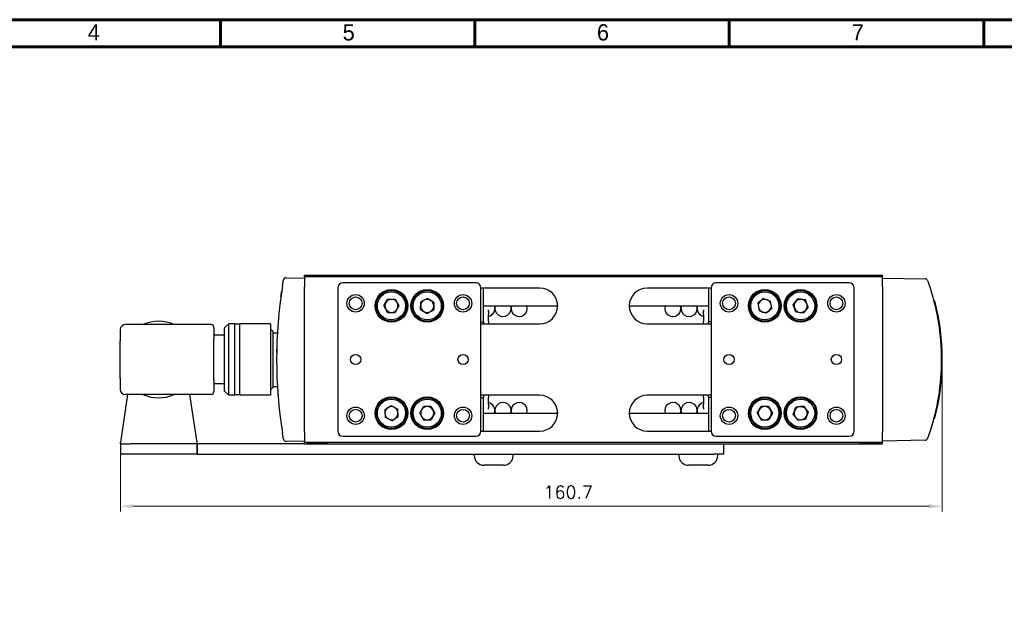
# Model space of a CAD drawing. Header units: inches. Extents: x 0 to 5766, y -2164 to 1330.
# Tile 90 of 217: x 5462 to 5655, y -895 to -780. Entities that reach past the tile are written whole.
import ezdxf

# ---------------------------------------------------------------- set-up
doc = ezdxf.new("R2010")
doc.units = ezdxf.units.IN
doc.header["$MEASUREMENT"] = 0
doc.layers.add('AM_5', color=3, linetype='Continuous', lineweight=15)
doc.layers.add('可見 (ISO)', color=7, linetype='Continuous', lineweight=25)
doc.layers.add('BORDER', color=7, linetype='Continuous')
doc.styles.add('尺寸標註', font='romans.shx', dxfattribs={"bigfont": 'CHINESET.SHX'})
doc.styles.add('標題欄', font='txt')
doc.dimstyles.new('CNS1$0', dxfattribs={"dimtxt": 2.5, "dimasz": 2.5, "dimexe": 1, "dimexo": 1, "dimgap": 1.5, "dimtad": 1, "dimtoh": 1, "dimdec": 1, "dimdsep": 46, "dimtxsty": '尺寸標註', "dimcen": 0, "dimclrd": 2, "dimclre": 2, "dimclrt": 1, "dimadec": 0, "dimazin": 2, "dimtp": 0.1, "dimtm": 0.1, "dimtfac": 0.71, "dimtdec": 1, "dimtmove": 0, "dimatfit": 0, "dimfxl": 0, "dimlwd": 13, "dimlwe": 13, "dimarcsym": 0})

# ---------------------------------------------------------------- blocks, each defined once
blk = doc.blocks.new('A4-英文圖框-橫式')
at = {"layer": 'BORDER', "color": 123, "linetype": 'Continuous', "lineweight": 60, "ltscale": 25.4}
for p, q in [((2350.7, 183.5), (2350.7, 188.79)), ((2400.45, 183.5), (2400.45, 188.79)), ((2450.2, 183.5), (2450.2, 188.79)), ((2499.95, 183.5), (2499.95, 188.79)), ((2151.7, 183.5), (2549.79, 183.5))]:
    blk.add_line(p, q, dxfattribs=at)
blk.add_lwpolyline([(2151.7, 188.79), (2555.09, 188.79), (2555.09, -95.06), (2151.7, -95.06)], close=True, dxfattribs=at)
at = {"color": 60, "style": '標題欄'}
for s, p in [('4', (2324.76, 184.72)), ('5', (2374.61, 184.72)), ('6', (2424.32, 184.72)), ('7', (2474.15, 184.72))]:
    blk.add_text(s, height=3.18, dxfattribs=at).set_placement(p)
at = {"color": 3, "style": '標題欄'}
blk.add_text('7', height=3.18, dxfattribs=at).set_placement((2474.15, 184.72))
blk = doc.blocks.new('*D486')
at = {"layer": 'AM_5', "color": 2, "lineweight": 13}
for p, q in [((5642.42, -847.3), (5642.42, -876.02)), ((5481.72, -863.53), (5481.72, -876.02)), ((5639.92, -875.02), (5484.22, -875.02))]:
    blk.add_line(p, q, dxfattribs=at)
at = {"layer": 'AM_5', "color": 2}
for points in [[(5484.22, -874.6), (5484.22, -875.43), (5481.72, -875.02)], [(5639.92, -874.6), (5639.92, -875.43), (5642.42, -875.02)]]:
    blk.add_solid(points, dxfattribs=at)
at = {"layer": 'Defpoints', "color": 0}
for p in [(5642.42, -846.3), (5481.72, -862.53), (5481.72, -875.02)]:
    blk.add_point(p, dxfattribs=at)
at = {"layer": 'AM_5', "color": 1, "insert": (5569.3, -872.27), "char_height": 2.5, "attachment_point": 5, "style": '尺寸標註'}
blk.add_mtext('160.7', dxfattribs=at)

msp = doc.modelspace()

# ---------------------------------------------------------------- linework, layer by layer
at = {"layer": '可見 (ISO)'}
for p, q in [((5514.114, -830.29), (5517.723, -830.353)), ((5517.723, -830.103), (5517.723, -829.803)), ((5517.723, -829.803), (5630.723, -829.803)), ((5517.723, -830.103), (5517.723, -832.103)), ((5630.723, -830.103), (5517.723, -830.103)), ((5522.123, -829.903), (5518.323, -829.903)), ((5518.323, -830.103), (5518.323, -829.903)), ((5522.123, -830.103), (5522.123, -829.903)), ((5551.223, -831.303), (5525.223, -831.303)), ((5624.223, -831.303), (5598.223, -831.303)), ((5630.123, -829.903), (5626.323, -829.903)), ((5626.323, -830.103), (5626.323, -829.903)), ((5630.123, -830.103), (5630.123, -829.903)), ((5630.723, -830.103), (5630.723, -829.803)), ((5630.723, -832.103), (5630.723, -830.103)), ((5630.723, -830.353), (5639.065, -830.499)), ((5517.723, -860.503), (5517.723, -832.103)), ((5524.223, -832.303), (5524.223, -860.303)), ((5563.723, -832.303), (5552.223, -832.303)), ((5552.223, -860.303), (5552.223, -832.303)), ((5552.723, -838.903), (5552.723, -832.303)), ((5597.223, -832.303), (5584.723, -832.303)), ((5596.723, -832.303), (5596.723, -838.903)), ((5597.223, -832.303), (5597.223, -860.303)), ((5625.223, -860.303), (5625.223, -832.303)), ((5630.723, -832.103), (5630.723, -860.503)), ((5533.245, -835.803), (5533.984, -834.523)), ((5535.462, -834.523), (5533.984, -834.523)), ((5535.462, -834.523), (5536.201, -835.803)), ((5540.424, -836.508), (5540.463, -835.031)), ((5541.762, -834.325), (5540.463, -835.031)), ((5541.762, -834.325), (5543.022, -835.098)), ((5543.022, -835.098), (5542.983, -836.575)), ((5607.47, -834.347), (5606.335, -835.294)), ((5606.335, -835.294), (5606.588, -836.75)), ((5607.47, -834.347), (5608.858, -834.856)), ((5609.111, -836.312), (5608.858, -834.856)), ((5613.262, -835.578), (5614.187, -834.425)), ((5615.648, -834.65), (5614.187, -834.425)), ((5616.184, -836.028), (5615.648, -834.65)), ((5640.758, -834.816), (5640.965, -834.82)), ((5533.245, -835.803), (5533.984, -837.083)), ((5533.984, -837.083), (5535.462, -837.083)), ((5536.201, -835.803), (5535.462, -837.083)), ((5540.424, -836.508), (5541.685, -837.28)), ((5541.685, -837.28), (5542.983, -836.575)), ((5552.723, -835.803), (5567.223, -835.803)), ((5553.723, -836.879), (5553.723, -836.574)), ((5553.723, -836.879), (5553.723, -837.516)), ((5581.223, -835.803), (5596.723, -835.803)), ((5595.723, -836.574), (5595.723, -836.879)), ((5595.723, -837.516), (5595.723, -836.879)), ((5607.976, -837.259), (5606.588, -836.75)), ((5609.111, -836.312), (5607.976, -837.259)), ((5613.798, -836.956), (5613.262, -835.578)), ((5613.798, -836.956), (5615.259, -837.18)), ((5616.184, -836.028), (5615.259, -837.18)), ((5502.103, -840.108), (5502.908, -839.303)), ((5502.908, -853.303), (5502.908, -839.303)), ((5504.103, -839.303), (5502.908, -839.303)), ((5504.103, -853.303), (5504.103, -839.303)), ((5505.103, -853.303), (5505.103, -839.303)), ((5511.103, -839.303), (5505.103, -839.303)), ((5511.103, -839.303), (5511.103, -853.303)), ((5552.223, -838.903), (5552.723, -838.903)), ((5552.223, -839.303), (5563.723, -839.303)), ((5552.723, -838.903), (5552.723, -839.303)), ((5553.723, -838.857), (5553.723, -837.516)), ((5553.723, -838.857), (5553.723, -839.303)), ((5584.723, -839.303), (5597.223, -839.303)), ((5595.723, -837.516), (5595.723, -838.857)), ((5595.723, -839.303), (5595.723, -838.857)), ((5596.723, -839.303), (5596.723, -838.903)), ((5597.223, -838.903), (5596.723, -838.903)), ((5481.703, -840.453), (5481.703, -842.657)), ((5499.503, -839.453), (5482.703, -839.453)), ((5500.003, -840.141), (5500.003, -839.953)), ((5500.003, -840.141), (5500.003, -842.345)), ((5502.103, -852.498), (5502.103, -840.108)), ((5505.103, -839.403), (5504.103, -839.403)), ((5511.503, -840.803), (5511.103, -840.403)), ((5511.503, -840.803), (5511.503, -851.803)), ((5511.503, -841.053), (5512.424, -841.053)), ((5512.503, -839.803), (5512.503, -839.821)), ((5512.504, -839.803), (5512.503, -839.803)), ((5481.703, -849.949), (5481.703, -842.657)), ((5502.103, -841.553), (5500.003, -841.553)), ((5500.003, -850.261), (5500.003, -842.345)), ((5481.703, -849.949), (5481.703, -852.153)), ((5500.003, -850.261), (5500.003, -852.465)), ((5502.103, -851.053), (5500.003, -851.053)), ((5500.003, -852.653), (5500.003, -852.465)), ((5502.103, -852.498), (5502.908, -853.303)), ((5511.503, -851.803), (5511.103, -852.203)), ((5511.503, -851.553), (5512.424, -851.553)), ((5512.503, -852.785), (5512.503, -852.803)), ((5483.147, -853.153), (5481.723, -862.535)), ((5499.503, -853.153), (5482.703, -853.153)), ((5496.723, -862.535), (5495.299, -853.153)), ((5504.103, -853.303), (5502.908, -853.303)), ((5505.103, -853.203), (5504.103, -853.203)), ((5511.103, -853.303), (5505.103, -853.303)), ((5512.504, -852.803), (5512.503, -852.803)), ((5563.723, -853.303), (5552.223, -853.303)), ((5552.223, -853.703), (5552.723, -853.703)), ((5552.723, -853.303), (5552.723, -853.703)), ((5552.723, -860.303), (5552.723, -853.703)), ((5553.723, -853.303), (5553.723, -853.749)), ((5553.723, -855.09), (5553.723, -853.749)), ((5597.223, -853.303), (5584.723, -853.303)), ((5595.723, -853.749), (5595.723, -853.303)), ((5595.723, -853.749), (5595.723, -855.09)), ((5596.723, -853.703), (5596.723, -853.303)), ((5596.723, -853.703), (5596.723, -860.303)), ((5597.223, -853.703), (5596.723, -853.703)), ((5533.412, -856.121), (5534.658, -855.326)), ((5533.412, -856.121), (5533.477, -857.598)), ((5534.658, -855.326), (5535.969, -856.008)), ((5536.034, -857.485), (5535.969, -856.008)), ((5540.245, -856.811), (5540.977, -855.527)), ((5542.455, -855.519), (5540.977, -855.527)), ((5542.455, -855.519), (5543.201, -856.795)), ((5553.723, -855.09), (5553.723, -855.726)), ((5553.723, -856.032), (5553.723, -855.726)), ((5595.723, -855.726), (5595.723, -855.09)), ((5595.723, -855.726), (5595.723, -856.032)), ((5606.245, -856.803), (5606.984, -855.523)), ((5608.462, -855.523), (5606.984, -855.523)), ((5608.462, -855.523), (5609.201, -856.803)), ((5613.262, -857.029), (5613.797, -855.651)), ((5615.257, -855.425), (5613.797, -855.651)), ((5615.257, -855.425), (5616.184, -856.576)), ((5616.184, -856.576), (5615.649, -857.955)), ((5534.788, -858.279), (5533.477, -857.598)), ((5534.788, -858.279), (5536.034, -857.485)), ((5540.245, -856.811), (5540.991, -858.087)), ((5540.991, -858.087), (5542.469, -858.079)), ((5543.201, -856.795), (5542.469, -858.079)), ((5552.723, -856.803), (5567.223, -856.803)), ((5581.223, -856.803), (5596.723, -856.803)), ((5606.245, -856.803), (5606.984, -858.083)), ((5606.984, -858.083), (5608.462, -858.083)), ((5609.201, -856.803), (5608.462, -858.083)), ((5613.262, -857.029), (5614.189, -858.181)), ((5614.189, -858.181), (5615.649, -857.955)), ((5640.758, -857.79), (5640.965, -857.786)), ((5552.223, -860.303), (5563.723, -860.303)), ((5584.723, -860.303), (5597.223, -860.303)), ((5517.723, -862.253), (5514.114, -862.316)), ((5517.723, -860.503), (5517.723, -862.503)), ((5525.223, -861.303), (5551.223, -861.303)), ((5598.223, -861.303), (5624.223, -861.303)), ((5630.723, -862.503), (5630.723, -860.503)), ((5639.065, -862.107), (5630.723, -862.253)), ((5481.723, -862.803), (5481.723, -862.535)), ((5481.723, -862.803), (5483.723, -862.803)), ((5481.723, -862.803), (5481.723, -864.803)), ((5496.723, -862.803), (5483.723, -862.803)), ((5496.723, -862.803), (5496.723, -862.535)), ((5517.723, -862.803), (5496.723, -862.803)), ((5496.723, -862.803), (5496.723, -864.803)), ((5496.723, -864.803), (5496.723, -862.803)), ((5517.723, -862.803), (5517.723, -862.503)), ((5517.723, -862.503), (5630.723, -862.503)), ((5517.723, -862.803), (5630.723, -862.803)), ((5518.323, -862.503), (5518.323, -862.703)), ((5518.323, -862.703), (5522.123, -862.703)), ((5522.123, -862.503), (5522.123, -862.703)), ((5599.723, -864.803), (5599.723, -862.803)), ((5626.323, -862.503), (5626.323, -862.703)), ((5626.323, -862.703), (5630.123, -862.703)), ((5630.123, -862.503), (5630.123, -862.703)), ((5630.723, -862.803), (5630.723, -862.503)), ((5483.723, -864.803), (5481.723, -864.803)), ((5496.723, -864.803), (5483.723, -864.803)), ((5496.723, -864.803), (5597.723, -864.803)), ((5550.923, -865.103), (5550.923, -864.803)), ((5558.523, -865.103), (5558.523, -864.803)), ((5590.923, -865.103), (5590.923, -864.803)), ((5599.723, -864.803), (5597.723, -864.803)), ((5598.523, -865.103), (5598.523, -864.803)), ((5556.623, -867.003), (5552.823, -867.003)), ((5596.623, -867.003), (5592.823, -867.003))]:
    msp.add_line(p, q, dxfattribs=at)
for centre, radius in [((5534.723, -835.803), 3.2), ((5534.723, -835.803), 3), ((5534.723, -835.803), 2.75), ((5541.723, -835.803), 3.2), ((5541.723, -835.803), 3), ((5541.723, -835.803), 2.75), ((5607.723, -835.803), 3.2), ((5607.723, -835.803), 3), ((5607.723, -835.803), 2.75), ((5614.723, -835.803), 3.2), ((5614.723, -835.803), 3), ((5614.723, -835.803), 2.75), ((5527.723, -835.303), 1.7), ((5527.723, -835.303), 1.25), ((5548.723, -835.303), 1.7), ((5548.723, -835.303), 1.25), ((5600.723, -835.303), 1.7), ((5600.723, -835.303), 1.25), ((5621.723, -835.303), 1.7), ((5621.723, -835.303), 1.25), ((5527.723, -846.303), 1), ((5548.723, -846.303), 1), ((5600.723, -846.303), 1), ((5621.723, -846.303), 1), ((5534.723, -856.803), 3.2), ((5534.723, -856.803), 3), ((5534.723, -856.803), 2.75), ((5541.723, -856.803), 3.2), ((5541.723, -856.803), 3), ((5541.723, -856.803), 2.75), ((5607.723, -856.803), 3.2), ((5607.723, -856.803), 3), ((5607.723, -856.803), 2.75), ((5614.723, -856.803), 3.2), ((5614.723, -856.803), 3), ((5614.723, -856.803), 2.75), ((5527.723, -857.303), 1.7), ((5527.723, -857.303), 1.25), ((5548.723, -857.303), 1.7), ((5548.723, -857.303), 1.25), ((5600.723, -857.303), 1.7), ((5600.723, -857.303), 1.25), ((5621.723, -857.303), 1.7), ((5621.723, -857.303), 1.25)]:
    msp.add_circle(centre, radius, dxfattribs=at)
for centre, radius, start, end in [((5514.105, -830.79), 0.5, 89, 170.18466), ((5525.223, -832.303), 1, 90, 180), ((5551.223, -832.303), 1, 0, 90), ((5598.223, -832.303), 1, 90, 180), ((5624.223, -832.303), 1, 0, 90), ((5639.056, -830.998), 0.5, 19.76848, 89), ((5563.723, -835.803), 3.5, 270, 90), ((5584.723, -835.803), 3.5, 90, 270), ((5534.723, -835.803), 1.28, 150, 210), ((5534.723, -835.803), 1.28, 90, 150), ((5534.723, -835.803), 1.28, 30, 90), ((5534.723, -835.803), 1.28, 330, 30), ((5541.723, -835.803), 1.28, 118.50744, 178.50744), ((5541.723, -835.803), 1.28, 58.50744, 118.50744), ((5541.723, -835.803), 1.28, 358.50744, 58.50744), ((5607.723, -835.803), 1.28, 129.85448, 189.85448), ((5607.723, -835.803), 1.28, 69.85448, 129.85448), ((5607.723, -835.803), 1.28, 9.85448, 69.85448), ((5614.723, -835.803), 1.28, 141.2497, 201.2497), ((5614.723, -835.803), 1.28, 81.2497, 141.2497), ((5614.723, -835.803), 1.28, 21.2497, 81.2497), ((5614.723, -835.803), 1.28, 321.2497, 21.2497), ((5596.473, -846.303), 45.95, 345.52823, 14.47177), ((5534.723, -835.803), 1.28, 210, 270), ((5534.723, -835.803), 1.28, 270, 330), ((5541.723, -835.803), 1.28, 178.50744, 238.50744), ((5541.723, -835.803), 1.28, 238.50744, 298.50744), ((5541.723, -835.803), 1.28, 298.50744, 358.50744), ((5553.353, -836.303), 1.587, 283.49448, 18.36425), ((5556.528, -836.303), 1.587, 161.63575, 18.36425), ((5559.703, -836.303), 1.588, 161.63575, 18.36425), ((5589.743, -836.303), 1.587, 161.63575, 18.36425), ((5592.918, -836.303), 1.587, 161.63575, 18.36425), ((5596.093, -836.303), 1.587, 161.63575, 256.50552), ((5607.723, -835.803), 1.28, 189.85448, 249.85448), ((5607.723, -835.803), 1.28, 249.85448, 309.85448), ((5607.723, -835.803), 1.28, 309.85448, 9.85448), ((5614.723, -835.803), 1.28, 201.2497, 261.2497), ((5614.723, -835.803), 1.28, 261.2497, 321.2497), ((5489.203, -846.303), 7.5, 65.97014, 114.02986), ((5482.703, -840.453), 1, 90, 180), ((5499.503, -839.953), 0.5, 0, 90), ((5482.703, -852.153), 1, 180, 270), ((5499.503, -852.653), 0.5, 270, 0), ((5489.203, -846.303), 7.5, 245.97014, 294.02986), ((5556.528, -856.303), 1.587, 341.63575, 198.36425), ((5559.703, -856.303), 1.587, 341.63575, 198.36425), ((5563.723, -856.803), 3.5, 270, 90), ((5584.723, -856.803), 3.5, 90, 270), ((5589.743, -856.303), 1.587, 341.63575, 198.36425), ((5592.918, -856.303), 1.587, 341.63575, 198.36425), ((5534.723, -856.803), 1.28, 122.53759, 182.53759), ((5534.723, -856.803), 1.28, 62.53759, 122.53759), ((5534.723, -856.803), 1.28, 2.53759, 62.53759), ((5541.723, -856.803), 1.28, 150.2946, 210.2946), ((5541.723, -856.803), 1.28, 90.2946, 150.2946), ((5541.723, -856.803), 1.28, 30.2946, 90.2946), ((5541.723, -856.803), 1.28, 330.2946, 30.2946), ((5553.353, -856.303), 1.587, 341.63575, 76.50552), ((5596.093, -856.303), 1.587, 103.49448, 198.36425), ((5607.723, -856.803), 1.28, 150, 210), ((5607.723, -856.803), 1.28, 90, 150), ((5607.723, -856.803), 1.28, 30, 90), ((5607.723, -856.803), 1.28, 330, 30), ((5614.723, -856.803), 1.28, 158.81682, 218.81682), ((5614.723, -856.803), 1.28, 98.81682, 158.81682), ((5614.723, -856.803), 1.28, 38.81682, 98.81682), ((5614.723, -856.803), 1.28, 338.81682, 38.81682), ((5534.723, -856.803), 1.28, 182.53759, 242.53759), ((5534.723, -856.803), 1.28, 242.53759, 302.53759), ((5534.723, -856.803), 1.28, 302.53759, 2.53759), ((5541.723, -856.803), 1.28, 210.2946, 270.2946), ((5541.723, -856.803), 1.28, 270.2946, 330.2946), ((5607.723, -856.803), 1.28, 210, 270), ((5607.723, -856.803), 1.28, 270, 330), ((5614.723, -856.803), 1.28, 218.81682, 278.81682), ((5614.723, -856.803), 1.28, 278.81682, 338.81682), ((5525.223, -860.303), 1, 180, 270), ((5551.223, -860.303), 1, 270, 0), ((5598.223, -860.303), 1, 180, 270), ((5624.223, -860.303), 1, 270, 0), ((5514.105, -861.816), 0.5, 189.81534, 271), ((5639.056, -861.607), 0.5, 271, 340.23152), ((5552.823, -865.103), 1.9, 180, 270), ((5556.623, -865.103), 1.9, 270, 0), ((5592.823, -865.103), 1.9, 180, 270), ((5596.623, -865.103), 1.9, 270, 0)]:
    msp.add_arc(centre, radius, start, end, dxfattribs=at)
msp.add_ellipse((5603.746, -846.303), major_axis=(0, 91.486), ratio=0.9998494, start_param=1.4133444, end_param=1.7282483, dxfattribs=at)
for points, knots in [([(5513.405, -831.958), (5513.431, -831.793), (5513.457, -831.63), (5513.482, -831.48), (5513.506, -831.33), (5513.53, -831.19), (5513.549, -831.075), (5513.559, -831.016), (5513.568, -830.963), (5513.576, -830.917), (5513.584, -830.872), (5513.59, -830.833), (5513.596, -830.801), (5513.607, -830.738), (5513.612, -830.705), (5513.612, -830.705)], [0, 0, 0, 0, 0.0004962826, 0.0004962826, 0.0004962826, 0.0009925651, 0.0009925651, 0.0009925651, 0.0012423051, 0.0012423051, 0.0012423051, 0.0014888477, 0.0014888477, 0.0014888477, 0.0019851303, 0.0019851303, 0.0019851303, 0.0019851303]), ([(5639.527, -830.829), (5639.527, -830.829), (5639.54, -830.865), (5639.564, -830.932), (5639.575, -830.965), (5639.59, -831.007), (5639.607, -831.054), (5639.624, -831.102), (5639.643, -831.156), (5639.664, -831.215), (5639.684, -831.275), (5639.707, -831.341), (5639.731, -831.409), (5639.754, -831.478), (5639.779, -831.55), (5639.805, -831.626), (5639.856, -831.778), (5639.909, -831.937), (5639.963, -832.101)], [0, 0, 0, 0, 0.0005091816, 0.0005091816, 0.0005091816, 0.0007643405, 0.0007643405, 0.0007643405, 0.0010200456, 0.0010200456, 0.0010200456, 0.001276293, 0.001276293, 0.001276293, 0.0015329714, 0.0015329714, 0.0015329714, 0.0020471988, 0.0020471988, 0.0020471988, 0.0020471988]), ([(5513.112, -833.938), (5513.152, -833.649), (5513.193, -833.355), (5513.239, -833.043), (5513.244, -833.011), (5513.248, -832.979)], [0, 0, 0, 0, 0.087609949, 0.087609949, 0.097729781, 0.097729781, 0.097729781, 0.097729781]), ([(5639.963, -832.101), (5640.71, -834.389), (5641.276, -836.735), (5641.654, -839.112), (5642.033, -841.489), (5642.223, -843.896), (5642.223, -846.303), (5642.223, -848.71), (5642.033, -851.117), (5641.654, -853.493), (5641.276, -855.87), (5640.71, -858.217), (5639.963, -860.505)], [2.82594328, 2.82594328, 2.82594328, 2.82594328, 2.98376797, 2.98376797, 2.98376797, 3.14159265, 3.14159265, 3.14159265, 3.29941734, 3.29941734, 3.29941734, 3.45724203, 3.45724203, 3.45724203, 3.45724203]), ([(5512.79, -836.595), (5512.79, -836.595), (5512.79, -836.594), (5512.79, -836.594), (5512.79, -836.593), (5512.79, -836.591), (5512.79, -836.59), (5512.79, -836.588)], [0.029975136, 0.029975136, 0.029975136, 0.029975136, 0.032619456, 0.032619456, 0.040978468, 0.040978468, 0.047071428, 0.047071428, 0.047071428, 0.047071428]), ([(5512.8, -836.494), (5512.8, -836.494), (5512.8, -836.494), (5512.8, -836.493), (5512.8, -836.492), (5512.801, -836.49), (5512.801, -836.489), (5512.801, -836.488)], [0.029952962, 0.029952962, 0.029952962, 0.029952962, 0.032669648, 0.032669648, 0.041185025, 0.041185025, 0.047044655, 0.047044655, 0.047044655, 0.047044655]), ([(5512.53, -839.453), (5512.53, -839.452), (5512.53, -839.452), (5512.53, -839.451), (5512.53, -839.45), (5512.53, -839.446), (5512.53, -839.444), (5512.531, -839.435), (5512.531, -839.431), (5512.532, -839.427), (5512.532, -839.426), (5512.532, -839.426)], [0, 0, 0, 0, 0.000976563, 0.000976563, 0.004882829, 0.004882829, 0.012695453, 0.012695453, 0.043953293, 0.043953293, 0.057148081, 0.057148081, 0.057148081, 0.057148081]), ([(5512.532, -853.18), (5512.532, -853.18), (5512.532, -853.18), (5512.532, -853.179), (5512.532, -853.178), (5512.531, -853.174), (5512.531, -853.167), (5512.53, -853.155), (5512.53, -853.155), (5512.53, -853.154), (5512.53, -853.154), (5512.53, -853.154), (5512.53, -853.154), (5512.53, -853.154), (5512.53, -853.154), (5512.53, -853.154)], [0.037522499, 0.037522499, 0.037522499, 0.037522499, 0.038504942, 0.038504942, 0.051157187, 0.051157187, 0.089126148, 0.089126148, 0.090905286, 0.090905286, 0.091572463, 0.091572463, 0.091697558, 0.091697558, 0.091709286, 0.091709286, 0.091709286, 0.091709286]), ([(5512.79, -856.02), (5512.79, -856.017), (5512.79, -856.015), (5512.79, -856.013), (5512.79, -856.012), (5512.79, -856.012)], [0, 0, 0, 0, 0.010793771, 0.010793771, 0.01842781, 0.01842781, 0.01842781, 0.01842781]), ([(5512.801, -856.121), (5512.801, -856.118), (5512.801, -856.116), (5512.8, -856.113), (5512.8, -856.112), (5512.8, -856.112)], [0, 0, 0, 0, 0.010791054, 0.010791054, 0.018447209, 0.018447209, 0.018447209, 0.018447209]), ([(5641.254, -855.669), (5641.254, -855.669), (5641.254, -855.669), (5641.254, -855.669), (5641.254, -855.669), (5641.254, -855.669), (5641.254, -855.67), (5641.254, -855.67)], [0.0287884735, 0.0287884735, 0.0287884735, 0.0287884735, 0.0289028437, 0.0289028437, 0.0328836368, 0.0328836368, 0.0354656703, 0.0354656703, 0.0354656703, 0.0354656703]), ([(5513.612, -861.901), (5513.612, -861.901), (5513.607, -861.868), (5513.596, -861.804), (5513.59, -861.773), (5513.584, -861.734), (5513.576, -861.688), (5513.568, -861.642), (5513.559, -861.59), (5513.549, -861.532), (5513.539, -861.474), (5513.529, -861.409), (5513.517, -861.341), (5513.506, -861.273), (5513.494, -861.202), (5513.482, -861.126), (5513.457, -860.975), (5513.431, -860.813), (5513.405, -860.648)], [0, 0, 0, 0, 0.0004957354, 0.0004957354, 0.0004957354, 0.0007438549, 0.0007438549, 0.0007438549, 0.0009922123, 0.0009922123, 0.0009922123, 0.0012408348, 0.0012408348, 0.0012408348, 0.001489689, 0.001489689, 0.001489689, 0.0019878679, 0.0019878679, 0.0019878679, 0.0019878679]), ([(5639.963, -860.505), (5639.91, -860.668), (5639.856, -860.828), (5639.754, -861.129), (5639.706, -861.27), (5639.623, -861.508), (5639.588, -861.606), (5639.552, -861.707), (5639.542, -861.733), (5639.53, -861.768), (5639.527, -861.776), (5639.527, -861.776)], [0, 0, 0, 0, 0.000507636, 0.000507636, 0.001015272, 0.001015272, 0.001522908, 0.001522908, 0.001776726, 0.001776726, 0.002030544, 0.002030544, 0.002030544, 0.002030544]), ([(5639.823, -860.925), (5639.819, -860.939), (5639.814, -860.952), (5639.8, -860.995), (5639.793, -861.015), (5639.793, -861.016), (5639.793, -861.016), (5639.793, -861.016)], [0, 0, 0, 0, 0.016044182, 0.016044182, 0.064371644, 0.064371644, 0.065187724, 0.065187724, 0.065187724, 0.065187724])]:
    msp.add_open_spline(points, degree=3, knots=knots, dxfattribs=at)
for points in [[(5641.243, -836.885), (5641.247, -836.902), (5641.254, -836.938), (5641.254, -836.937)], [(5512.284, -844.911), (5512.287, -844.688), (5512.291, -844.467), (5512.296, -844.25)], [(5640.612, -858.337), (5640.538, -858.609), (5640.46, -858.883), (5640.385, -859.141)], [(5640.436, -858.963), (5640.353, -859.252), (5640.269, -859.533), (5640.192, -859.784)], [(5639.842, -860.87), (5639.829, -860.909), (5639.818, -860.941), (5639.81, -860.965)]]:
    msp.add_open_spline(points, degree=3, dxfattribs=at)

# ---------------------------------------------------------------- block references
msp.add_blockref('A4-英文圖框-橫式', (3150.581, -968.577))

# ---------------------------------------------------------------- dimensions: what is measured, and where the dimension line sits
at = {"layer": 'AM_5'}
dim = msp.add_linear_dim(base=(5481.723, -875.018), p1=(5642.423, -846.303), p2=(5481.723, -862.535), dimstyle='CNS1$0', override={"dimfxl": 4, "dimarcsym": 1}, dxfattribs=at)
dim.commit()
dim.dimension.update_dxf_attribs({"geometry": '*D486', "text_midpoint": (5569.301, -875.018), "dimtype": 160})

doc.saveas('drawing.dxf')
